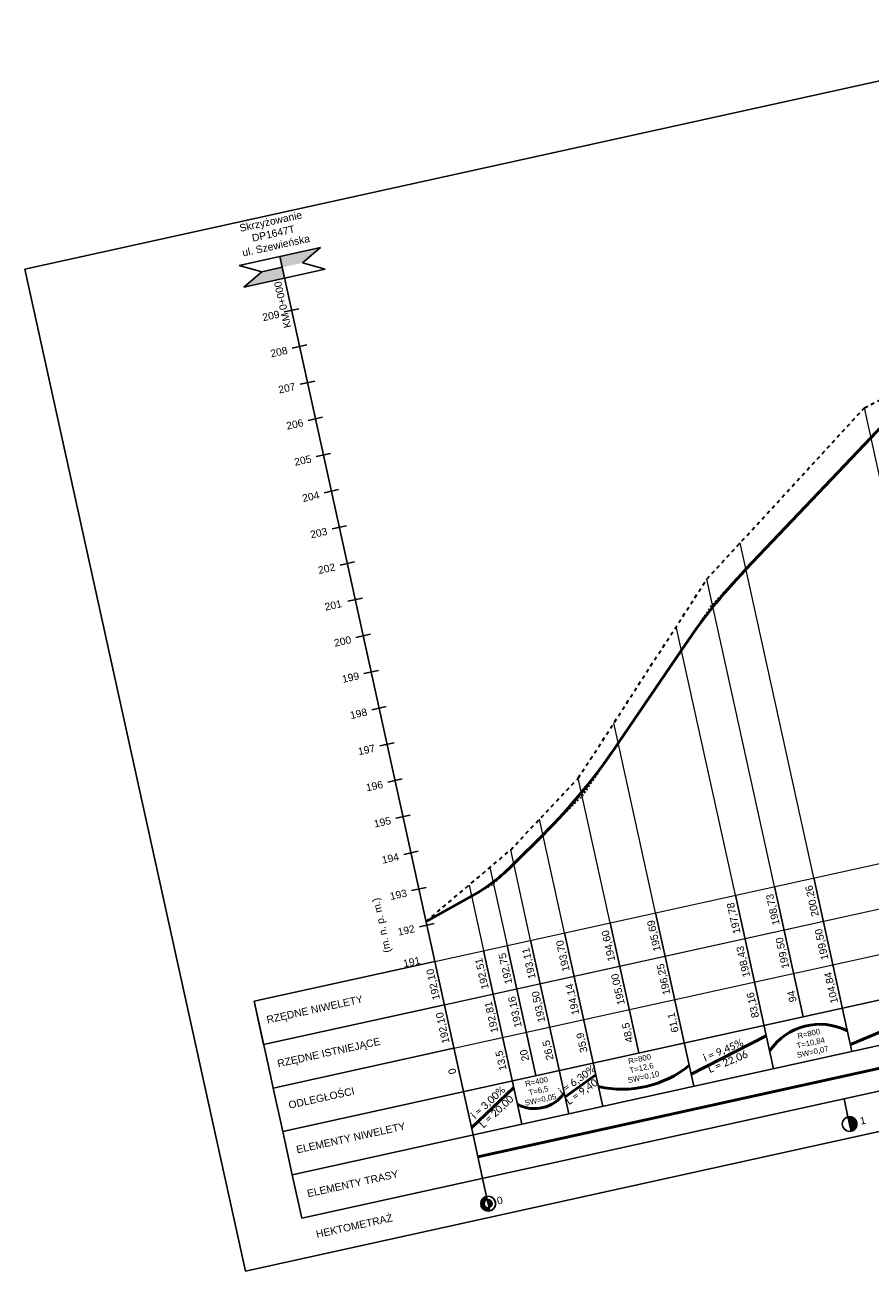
# Model space of a CAD drawing. Header units: metres. Extents: x 7524469 to 7537728, y 5640639 to 5649129.
# Tile 1 of 256: x 7524764 to 7524993, y 5642607 to 5642944. Entities that reach past the tile are written whole.
import ezdxf

# ---------------------------------------------------------------- set-up
doc = ezdxf.new("R2010")
doc.units = ezdxf.units.M
doc.linetypes.add('2', pattern=[1, 0.5, -0.5])
doc.layers.add('_____Linia', color=7, linetype='Continuous', lineweight=9, true_color=0x000000)
doc.layers.add('_____Niweleta', color=140, linetype='Continuous', lineweight=50)
doc.layers.add('_____Teren', color=3, linetype='2', lineweight=35)
doc.layers.add('_____Ramka', color=7, linetype='Continuous', true_color=0x000000)
doc.styles.add('Legend', font='calibri.ttf')
doc.styles.get("Standard").update_dxf_attribs({"font": 'ARIAL.TTF'})

msp = doc.modelspace()

# ---------------------------------------------------------------- hatches: boundary and pattern name
h = msp.add_hatch(color=256)
h.dxf.hatch_style = 1
h.paths.add_polyline_path([(7524833.906, 5642878.399), (7524839.399, 5642879.609), (7524844.247, 5642883.749), (7524833.261, 5642881.329)])
h = msp.add_hatch(color=256)
h.dxf.hatch_style = 1
h.paths.add_polyline_path([(7524833.906, 5642878.399), (7524828.413, 5642877.189), (7524823.564, 5642873.05), (7524834.551, 5642875.469)])
msp.add_hatch(color=256).paths.add_polyline_path([(7524987.674, 5642645.132, 1), (7524986.813, 5642649.038)])
at = {"ltscale": 10}
for points in [[(7524889.347, 5642626.655), (7524889.152, 5642627.539, 0.4142136), (7524887.629, 5642625.156, 0.4142136), (7524890.012, 5642623.633), (7524889.817, 5642624.518, -0.4142136), (7524888.513, 5642625.351, -0.4142136)], [(7524889.347, 5642626.655), (7524889.817, 5642624.518, 0.4142136), (7524890.65, 5642625.822, 0.4142136)]]:
    msp.add_hatch(color=41, dxfattribs=at).paths.add_polyline_path(points)

# ---------------------------------------------------------------- linework, layer by layer
for p, q in [((7524833.261, 5642881.329), (7524844.247, 5642883.749)), ((7524839.399, 5642879.609), (7524844.247, 5642883.749)), ((7524833.261, 5642881.329), (7524822.274, 5642878.909)), ((7524875.174, 5642691.01), (7524833.261, 5642881.329)), ((7524845.538, 5642877.889), (7524839.399, 5642879.609)), ((7524822.274, 5642878.909), (7524828.413, 5642877.189)), ((7524828.413, 5642877.189), (7524823.564, 5642873.05)), ((7524828.413, 5642877.189), (7524833.906, 5642878.399)), ((7524834.551, 5642875.469), (7524845.538, 5642877.889)), ((7524834.551, 5642875.469), (7524823.564, 5642873.05)), ((7524834.508, 5642866.368), (7524838.414, 5642867.228)), ((7524836.658, 5642856.602), (7524840.565, 5642857.462)), ((7524838.809, 5642846.836), (7524842.715, 5642847.696)), ((7524840.96, 5642837.07), (7524844.866, 5642837.93)), ((7524843.111, 5642827.304), (7524847.017, 5642828.164)), ((7524845.261, 5642817.538), (7524849.168, 5642818.398)), ((7524847.412, 5642807.772), (7524851.318, 5642808.632)), ((7525536.261, 5642799.736), (7524834.087, 5642645.099)), ((7524849.563, 5642798.006), (7524853.469, 5642798.866)), ((7524851.713, 5642788.24), (7524855.62, 5642789.1)), ((7524836.667, 5642633.38), (7525538.842, 5642788.017)), ((7524853.864, 5642778.474), (7524857.771, 5642779.334)), ((7524839.248, 5642621.661), (7525541.422, 5642776.298)), ((7524856.015, 5642768.708), (7524859.921, 5642769.568)), ((7524858.166, 5642758.942), (7524862.072, 5642759.802)), ((7524860.316, 5642749.176), (7524864.223, 5642750.036)), ((7524862.467, 5642739.41), (7524866.373, 5642740.27)), ((7524864.618, 5642729.644), (7524868.524, 5642730.504)), ((7524866.769, 5642719.878), (7524870.675, 5642720.738)), ((7524966.974, 5642711.227), (7524974.717, 5642676.069)), ((7524977.56, 5642713.558), (7524987.884, 5642666.682)), ((7524868.919, 5642710.112), (7524872.826, 5642710.972)), ((7524956.388, 5642708.895), (7524966.711, 5642662.019)), ((7524871.07, 5642700.346), (7524874.976, 5642701.206)), ((7524922.539, 5642701.441), (7524930.282, 5642666.284)), ((7524934.844, 5642704.151), (7524945.168, 5642657.274)), ((7524910.234, 5642698.731), (7524920.557, 5642651.854)), ((7524894.706, 5642695.311), (7524902.448, 5642660.154)), ((7524901.054, 5642696.709), (7524911.377, 5642649.833)), ((7524826.344, 5642680.256), (7524875.174, 5642691.01)), ((7524875.174, 5642691.01), (7524882.917, 5642655.852)), ((7524888.358, 5642693.913), (7524898.681, 5642647.037)), ((7524826.344, 5642680.256), (7524827.634, 5642674.397)), ((7524826.344, 5642680.256), (7524830.215, 5642662.678)), ((7524828.925, 5642668.537), (7524877.755, 5642679.291)), ((7524827.634, 5642674.397), (7524828.925, 5642668.537)), ((7524831.506, 5642656.818), (7524880.336, 5642667.572)), ((7524830.215, 5642662.678), (7524831.506, 5642656.818)), ((7524831.506, 5642656.818), (7524834.087, 5642645.099)), ((7524882.917, 5642655.852), (7524885.497, 5642644.133)), ((7524985.738, 5642653.921), (7524986.813, 5642649.038)), ((7524987.677, 5642645.115), (7524986.813, 5642649.038)), ((7524834.087, 5642645.099), (7524836.667, 5642633.38)), ((7524885.497, 5642644.133), (7524888.078, 5642632.414)), ((7524836.667, 5642633.38), (7524839.248, 5642621.661)), ((7524888.078, 5642632.414), (7524889.154, 5642627.531)), ((7524890.014, 5642623.625), (7524889.15, 5642627.548)), ((7524890.016, 5642623.616), (7524889.152, 5642627.539)), ((7524890.016, 5642623.616), (7524889.152, 5642627.539)), ((7524890.016, 5642623.616), (7524889.152, 5642627.539))]:
    msp.add_line(p, q)
for centre in [(7524987.245, 5642647.077), (7524889.582, 5642625.586), (7524889.584, 5642625.578)]:
    msp.add_circle(centre, 2)
at = {"color": 41, "ltscale": 10}
msp.add_circle((7524889.582, 5642625.586), 1.094, dxfattribs=at)
for centre in [(7524987.244, 5642647.085), (7524889.58, 5642625.595), (7524889.582, 5642625.586)]:
    msp.add_arc(centre, 2, 282.41978, 102.41978)
at = {"layer": '_____Linia'}
for p, q in [((7525017.269, 5642722.303), (7524991.245, 5642840.471)), ((7524875.174, 5642691.01), (7525528.518, 5642834.894)), ((7524828.925, 5642668.537), (7525531.099, 5642823.174)), ((7524877.755, 5642679.291), (7525531.099, 5642823.174)), ((7524880.336, 5642667.572), (7525533.68, 5642811.455)), ((7524977.56, 5642713.558), (7524957.65, 5642803.969)), ((7524966.974, 5642711.227), (7524948.693, 5642794.238)), ((7524956.388, 5642708.895), (7524940.412, 5642781.436)), ((7524934.844, 5642704.151), (7524923.561, 5642755.385)), ((7524922.539, 5642701.441), (7524913.936, 5642740.505)), ((7524910.234, 5642698.731), (7524903.479, 5642729.405)), ((7524901.054, 5642696.709), (7524895.677, 5642721.124)), ((7524890.068, 5642716.373), (7524894.706, 5642695.311)), ((7524884.458, 5642711.621), (7524888.358, 5642693.913))]:
    msp.add_line(p, q, dxfattribs=at)
at = {"layer": '_____Niweleta'}
for p, q in [((7524886.788, 5642638.274), (7525125.898, 5642690.932)), ((7524987.465, 5642668.585), (7525025.601, 5642684.468)), ((7524944.453, 5642660.52), (7524964.745, 5642670.946)), ((7524910.356, 5642654.471), (7524918.685, 5642660.358)), ((7524885.063, 5642646.106), (7524896.505, 5642656.92))]:
    msp.add_line(p, q, dxfattribs=at)
msp.add_lwpolyline([(7525489.805, 5643010.681), (7525434.385, 5643014.045, 0.0768469), (7525403.044, 5643011.286), (7525336.201, 5642994.685, 0.0760088), (7525307.048, 5642982.458), (7525217.409, 5642928.389, -0.0452165), (7525194.333, 5642917.12), (7525020.121, 5642851.165, 0.1139808), (7524993.026, 5642832.387), (7524959.213, 5642796.87, 0.0428444), (7524941.815, 5642775.065), (7524924.755, 5642749.961, -0.047786), (7524904.418, 5642725.14), (7524896.515, 5642717.321, -0.0731074), (7524885.121, 5642708.611), (7524872.808, 5642701.753)], format="xyb", dxfattribs=at)
at = {"layer": '_____Niweleta', "color": 0, "linetype": '2', "lineweight": -3}
for points in [[(7524941.815, 5642775.065), (7524950.198, 5642787.401), (7524959.213, 5642796.87)], [(7524904.418, 5642725.14), (7524915.011, 5642735.622), (7524924.755, 5642749.961)], [(7524885.121, 5642708.611), (7524891.05, 5642711.914), (7524896.515, 5642717.321)]]:
    msp.add_lwpolyline(points, dxfattribs=at)
at = {"layer": '_____Niweleta'}
for centre, radius, start, end in [((7524979.214, 5642657.61), 16.405, 62.99592, 145.77422), ((7524925.725, 5642685.648), 29.164, 257.44223, 308.63892), ((7524902.142, 5642661.007), 9.757, 241.55222, 325.10874)]:
    msp.add_arc(centre, radius, start, end, dxfattribs=at)
at = {"layer": '_____Ramka'}
msp.add_lwpolyline([(7524764.422, 5642877.905), (7525623.828, 5643067.169), (7525683.403, 5642796.651), (7524823.997, 5642607.387)], close=True, dxfattribs=at)
at = {"layer": '_____Teren', "ltscale": 2}
msp.add_lwpolyline([(7524872.808, 5642701.753), (7524895.677, 5642721.124), (7524913.936, 5642740.505), (7524948.693, 5642794.238), (7524991.245, 5642840.471), (7525019.311, 5642854.844), (7525053.12, 5642866.385), (7525086.714, 5642878.903), (7525114.448, 5642890.131), (7525140.601, 5642896.915), (7525164.097, 5642904.137), (7525206.129, 5642921.585), (7525236.947, 5642940.66), (7525265.071, 5642957.093), (7525292.922, 5642972.442), (7525321.104, 5642990.936), (7525349.367, 5642995.112), (7525376.066, 5643004.064), (7525393.918, 5643009.02), (7525418.548, 5643013.42), (7525451.032, 5643012.382), (7525489.805, 5643010.681)], dxfattribs=at)

# ---------------------------------------------------------------- texts
at = {"attachment_point": 1, "rotation": 12.41978}
for s, insert, char_height, width in [('\\pxqc;Skrzyżowanie\\PDP1647T\\Pul. Szewieńska', (7524811.708, 5642887.608), 2, 38.72858), ('\\A1;\\pxqc;R=800\\PT=10,84\\PSW=0,07', (7524971.653, 5642671.247), 1.5, 8.98417), ('\\A1;\\pxqc;R=800\\PT=12,6\\PSW=0,10', (7524925.941, 5642664.453), 1.5, 8.98417), ('\\A1;\\pxqc;R=400\\PT=6,5\\PSW=0,05', (7524898.108, 5642658.323), 1.5, 8.98417), ('1', (7524989.846, 5642648.855), 2, 0.205), ('0', (7524891.761, 5642627.277), 2, 1.65337)]:
    msp.add_mtext(s, dxfattribs=dict(at, insert=insert, char_height=char_height, width=width))
at = {"char_height": 2, "attachment_point": 1}
for s, width, heights, insert, rotation in [('KM 0+000', 31.86435, [0], (7524834.448, 5642861.83), 102.41978), ('209', 16.49653, [0], (7524828.412, 5642865.798), 12.41978), ('208', 16.49653, [0], (7524830.563, 5642856.032), 12.41978), ('207', 16.49653, [0], (7524832.713, 5642846.266), 12.41978), ('206', 16.49653, [0], (7524834.864, 5642836.5), 12.41978), ('205', 16.49653, [0], (7524837.015, 5642826.734), 12.41978), ('204', 16.49653, [0], (7524839.165, 5642816.968), 12.41978), ('203', 16.49653, [0], (7524841.326, 5642807.156), 12.41978), ('202', 16.49653, [0], (7524843.445, 5642797.533), 12.41978), ('201', 16.49653, [0], (7524845.228, 5642787.639), 12.41978), ('200', 16.49653, [0], (7524847.768, 5642777.904), 12.41978), ('199', 16.49653, [0], (7524849.919, 5642768.138), 12.41978), ('198', 16.49653, [0], (7524852.07, 5642758.372), 12.41978), ('197', 16.49653, [0], (7524854.221, 5642748.606), 12.41978), ('196', 16.49653, [0], (7524856.371, 5642738.84), 12.41978), ('195', 16.49653, [0], (7524858.522, 5642729.074), 12.41978), ('194', 16.49653, [0], (7524860.673, 5642719.308), 12.41978), ('\\pxqc,t3;200,26', 12, [2.238], (7524977.397, 5642701.235), 102.41978), ('(m. n. p. m.)', 31.86435, [0], (7524861.383, 5642693.154), 102.41978), ('193', 16.49653, [0], (7524862.833, 5642709.496), 12.41978), ('\\pxqc,t3;198,73', 12, [2.238], (7524966.811, 5642698.903), 102.41978), ('\\pxqc,t3;197,78', 12, [2.238], (7524956.224, 5642696.572), 102.41978), ('\\pxqc,t3;195,69', 12, [2.238], (7524934.681, 5642691.827), 102.41978), ('192', 16.49653, [0], (7524864.953, 5642699.874), 12.41978), ('\\pxqc,t3;194,60', 12, [2.238], (7524922.375, 5642689.117), 102.41978), ('\\pxqc;199,50', 12, [2.238], (7524979.978, 5642689.515), 102.41978), ('\\pxqc,t3;193,11', 12, [2.238], (7524900.89, 5642684.386), 102.41978), ('\\pxqc,t3;193,70', 12, [2.238], (7524910.07, 5642686.408), 102.41978), ('\\pxqc;198,43', 12, [2.238], (7524958.805, 5642684.853), 102.41978), ('\\pxqc;199,50', 12, [2.238], (7524969.392, 5642687.184), 102.41978), ('191', 16.49653, [0], (7524866.438, 5642691.331), 12.41978), ('\\pxqc,t3;192,51', 12, [2.238], (7524888.195, 5642681.59), 102.41978), ('\\pxqc,t3;192,75', 12, [2.238], (7524894.542, 5642682.988), 102.41978), ('\\pxqc,t3;192,10', 12, [2.238], (7524875.01, 5642678.686), 102.41978), ('\\pxqc;195,00', 12, [2.238], (7524924.956, 5642677.398), 102.41978), ('\\pxqc;196,25', 12, [2.238], (7524937.261, 5642680.108), 102.41978), ('\\pxqc;104,84', 12, [2.238], (7524982.559, 5642677.796), 102.41978), ('\\pxqc;194,14', 12, [2.238], (7524912.651, 5642674.688), 102.41978), ('RZĘDNE NIWELETY', 33.34392, [2.238], (7524829.534, 5642676.183), 12.41978), ('\\pxqc;193,16', 12, [2.238], (7524897.123, 5642671.269), 102.41978), ('\\pxqc;193,50', 12, [2.238], (7524903.471, 5642672.667), 102.41978), ('\\pxqc;83,16', 12, [2.238], (7524961.386, 5642673.134), 102.41978), ('\\pxqc;94', 12, [2.238], (7524971.972, 5642675.465), 102.41978), ('\\pxqc;192,81', 12, [2.238], (7524890.775, 5642669.871), 102.41978), ('\\pxqc;192,10', 12, [2.238], (7524877.591, 5642666.967), 102.41978), ('\\pxqc;48,5', 12, [2.238], (7524927.537, 5642665.679), 102.41978), ('\\pxqc;61,1', 12, [2.238], (7524939.842, 5642668.389), 102.41978), ('\\pxqc;35,9', 12, [2.238], (7524915.232, 5642662.969), 102.41978), ('RZĘDNE ISTNIEJĄCE', 33.34392, [2.238], (7524832.44, 5642664.359), 12.41978), ('\\pxqc;26,5', 12, [2.238], (7524906.052, 5642660.948), 102.41978), ('\\pxqc;13,5', 12, [2.238], (7524893.356, 5642658.152), 102.41978), ('\\pxqc;20', 12, [2.238], (7524899.704, 5642659.55), 102.41978), ('\\pxqc;0', 12, [2.238], (7524880.172, 5642655.248), 102.41978), ('ODLEGŁOŚCI', 33.34392, [2.238], (7524835.453, 5642653.147), 12.41978), ('ELEMENTY NIWELETY', 33.34392, [2.238], (7524837.561, 5642641.108), 12.41978), ('ELEMENTY TRASY', 33.34392, [2.238], (7524840.482, 5642629.261), 12.41978), ('HEKTOMETRAŻ', 33.34392, [2.238], (7524842.903, 5642618.268), 12.41978)]:
    msp.add_mtext_dynamic_manual_height_columns(s, width=width, gutter_width=1, heights=heights, dxfattribs=dict(at, insert=insert, rotation=rotation))
at = {"char_height": 2, "width": 13.50739, "attachment_point": 1, "style": 'Legend'}
for s, insert, rotation in [('\\A1;i = 9,45%\\PL = 22,06', (7524947.434, 5642665.741), 22.73164), ('\\A1;i = 6,30%\\PL = 9,40', (7524908.356, 5642656.509), 35.45796), ('\\A1;i = 3,00%\\PL = 20,00', (7524884.688, 5642649.768), 42.9007)]:
    msp.add_mtext(s, dxfattribs=dict(at, insert=insert, rotation=rotation))

doc.saveas('drawing.dxf')
